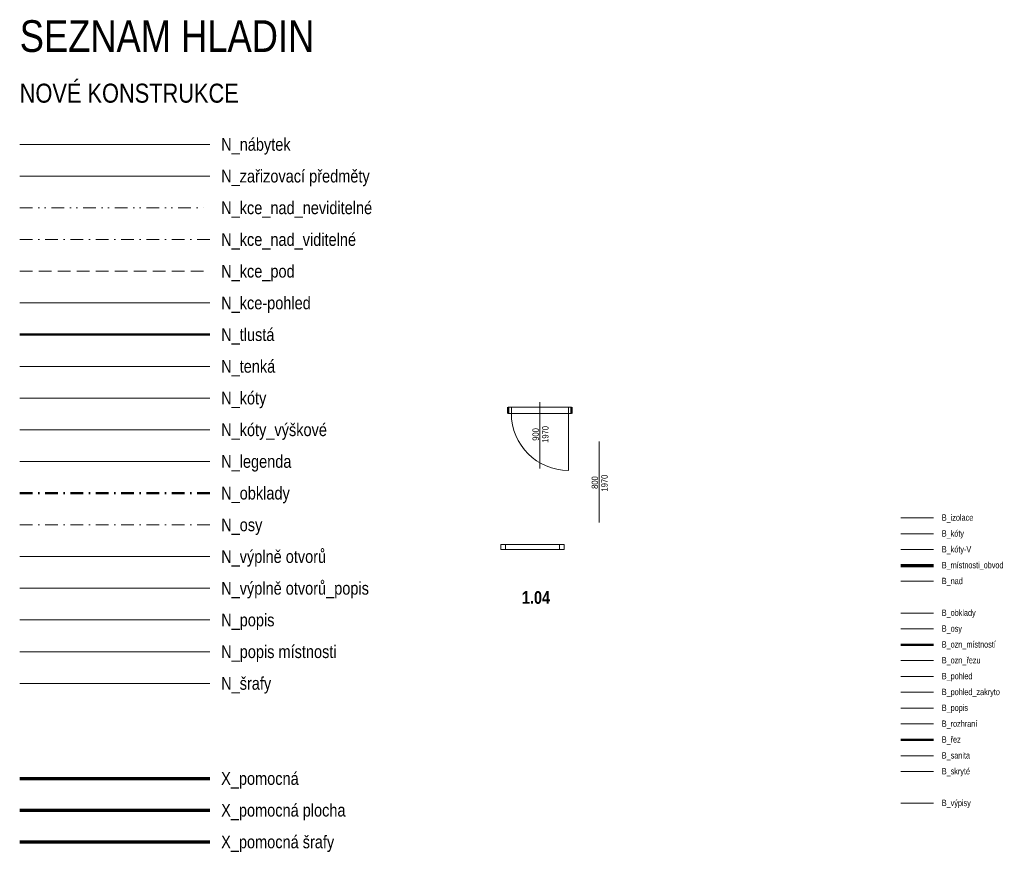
# Model space of a CAD drawing. Header units: millimetres. Extents: x 26913 to 168082, y -32666 to 98813.
# Tile 16 of 19: x 26913 to 42441, y -14795 to -1664. Entities that reach past the tile are written whole.
import ezdxf
from ezdxf.enums import TextEntityAlignment as Align

# ---------------------------------------------------------------- set-up
doc = ezdxf.new("R2010")
doc.units = ezdxf.units.MM
doc.header["$LTSCALE"] = 400
for name, pattern in [('DASHDOT', [1, 0.5, -0.25, 0, -0.25]), ('DASHED', [0.75, 0.5, -0.25]), ('DIVIDE', [1.25, 0.5, -0.25, 0, -0.25, 0, -0.25]), ('DĚLÍCÍ', [31.75, 12.7, -6.35, 0, -6.35, 0, -6.35]), ('ČERCHOVANÁ', [25.4, 12.7, -6.35, 0, -6.35])]:
    doc.linetypes.add(name, pattern=pattern)
doc.layers.get('0').update_dxf_attribs({"color": 250})
for name, color, linetype, lineweight in [('B_izolace', 7, 'Continuous', 18), ('B_kóty', 7, 'Continuous', 18), ('B_kóty-V', 74, 'Continuous', 18), ('B_nad', 7, 'DĚLÍCÍ', 18), ('B_obklady', 7, 'Continuous', 18), ('B_osy', 74, 'ČERCHOVANÁ', 18), ('B_ozn_místností', 74, 'Continuous', 50), ('B_ozn_řezu', 74, 'Continuous', 18), ('B_pohled', 7, 'Continuous', 18), ('B_pohled_zakryto', 5, 'Continuous', 18), ('B_popis', 74, 'Continuous', 18), ('B_rozhraní', 7, 'Continuous', 13), ('B_sanita', 7, 'Continuous', 18), ('B_skryté', 7, 'DASHED', 18), ('B_výpisy', 74, 'Continuous', 18), ('B_řez', 7, 'Continuous', 50), ('N_kce-pohled', 7, 'Continuous', 18), ('N_kce_nad_neviditelné', 7, 'DIVIDE', 18), ('N_kce_nad_viditelné', 7, 'DASHDOT', 18), ('N_kce_pod', 7, 'DASHED', 18), ('N_kóty', 160, 'Continuous', 13), ('N_kóty_výškové', 160, 'Continuous', 13), ('N_legenda', 7, 'Continuous', 13), ('N_nábytek', 7, 'Continuous', 13), ('N_obklady', 2, 'DASHDOT', 50), ('N_osy', 1, 'DASHDOT', 13), ('N_popis', 10, 'Continuous', 13), ('N_popis místnosti', 10, 'Continuous', 13), ('N_tenká', 7, 'Continuous', 18), ('N_tlustá', 7, 'Continuous', 50), ('N_výplně otvorů', 7, 'Continuous', 18), ('N_výplně otvorů_popis', 7, 'Continuous', 18), ('N_zařizovací předměty', 7, 'Continuous', 13), ('N_šrafy', 7, 'Continuous', 13)]:
    doc.layers.add(name, color=color, linetype=linetype, lineweight=lineweight)
for name, color, linetype, lineweight, plot in [('B_místnosti_obvod', 74, 'Continuous', 70, False), ('X_pomocná', 40, 'Continuous', 70, False), ('X_pomocná_plocha', 40, 'Continuous', 70, False), ('X_pomocná_šrafy', 40, 'Continuous', 70, False)]:
    doc.layers.add(name, color=color, linetype=linetype, lineweight=lineweight, plot=plot)
doc.styles.get("Standard").update_dxf_attribs({"font": 'ARIALN.TTF'})

# ---------------------------------------------------------------- blocks, each defined once
blk = doc.blocks.new('*U78')
at = {"linetype": 'ByBlock'}
for p, q in [((-450, 0), (-500, 0)), ((-450, -100), (-450, 0)), ((-450, -100), (-500, -100)), ((450, 0), (450, -100)), ((500, 0), (450, 0)), ((450, -100), (450, -1000)), ((500, -100), (450, -100))]:
    blk.add_line(p, q, dxfattribs=at)
at = {"linetype": 'Continuous'}
for p, q in [((450, 0), (-450, 0)), ((450, -100), (-450, -100))]:
    blk.add_line(p, q, dxfattribs=at)
at = {"linetype": 'ByBlock'}
blk.add_arc((450, -100), 900, 180, 270, dxfattribs=at)
at = {"layer": 'N_tlustá'}
for p, q in [((-500, -100), (-500, 0)), ((500, -100), (500, 0))]:
    blk.add_line(p, q, dxfattribs=at)
at = {"layer": 'N_výplně otvorů_popis'}
blk.add_line((0, 78), (0, -971), dxfattribs=at)
at = {"layer": 'N_výplně otvorů_popis', "flags": 8}
blk.add_attdef('SIRKA', text='', height=100, rotation=90, dxfattribs=at).set_placement((13, -432), align=Align.BOTTOM_CENTER)
blk.add_attdef('VYSKA', text='', height=100, rotation=90, dxfattribs=at).set_placement((35, -432), align=Align.TOP_CENTER)
blk = doc.blocks.new('taf _dyn_okno')
at = {"color": 0}
for p, q in [((0, 75), (1000, 75)), ((0, 75), (0, 0)), ((0, 0), (1000, 0)), ((75, 75), (75, 0)), ((925, 0), (925, 75)), ((1000, 0), (1000, 75))]:
    blk.add_line(p, q, dxfattribs=at)
blk = doc.blocks.new('*U5')
at = {"layer": 'N_výplně otvorů_popis'}
blk.add_line((0, -181), (0, 1094), dxfattribs=at)
at = {"layer": 'N_výplně otvorů_popis', "flags": 8}
blk.add_attdef('SIRKA', text='', height=100, rotation=90, dxfattribs=at).set_placement((13, 448), align=Align.BOTTOM_CENTER)
blk.add_attdef('VYSKA', text='', height=100, rotation=90, dxfattribs=at).set_placement((35, 440), align=Align.TOP_CENTER)

msp = doc.modelspace()

# ---------------------------------------------------------------- linework, layer by layer
at = {"layer": 'B_izolace', "ltscale": 50}
msp.add_line((40811, -9521), (41323, -9521), dxfattribs=at)
at = {"layer": 'B_kóty', "ltscale": 50}
msp.add_line((40811, -9771), (41323, -9771), dxfattribs=at)
at = {"layer": 'B_kóty-V', "ltscale": 50}
msp.add_line((40811, -10021), (41323, -10021), dxfattribs=at)
at = {"layer": 'B_místnosti_obvod', "ltscale": 50}
msp.add_line((40811, -10271), (41323, -10271), dxfattribs=at)
at = {"layer": 'B_nad', "ltscale": 50}
msp.add_line((40811, -10521), (41323, -10521), dxfattribs=at)
at = {"layer": 'B_obklady', "ltscale": 50}
msp.add_line((40811, -11021), (41323, -11021), dxfattribs=at)
at = {"layer": 'B_osy', "ltscale": 50}
msp.add_line((40811, -11271), (41323, -11271), dxfattribs=at)
at = {"layer": 'B_ozn_místností', "ltscale": 50}
msp.add_line((40811, -11521), (41323, -11521), dxfattribs=at)
at = {"layer": 'B_ozn_řezu', "ltscale": 50}
msp.add_line((40811, -11771), (41323, -11771), dxfattribs=at)
at = {"layer": 'B_pohled', "ltscale": 50}
msp.add_line((40811, -12021), (41323, -12021), dxfattribs=at)
at = {"layer": 'B_pohled_zakryto'}
msp.add_line((40811, -12271), (41323, -12271), dxfattribs=at)
at = {"layer": 'B_popis', "ltscale": 50}
msp.add_line((40811, -12521), (41323, -12521), dxfattribs=at)
at = {"layer": 'B_rozhraní', "ltscale": 50}
msp.add_line((40811, -12771), (41323, -12771), dxfattribs=at)
at = {"layer": 'B_sanita', "ltscale": 50}
msp.add_line((40811, -13271), (41323, -13271), dxfattribs=at)
at = {"layer": 'B_skryté', "ltscale": 50}
msp.add_line((40811, -13521), (41323, -13521), dxfattribs=at)
at = {"layer": 'B_výpisy', "ltscale": 50}
msp.add_line((40811, -14021), (41323, -14021), dxfattribs=at)
at = {"layer": 'B_řez', "ltscale": 50}
msp.add_line((40811, -13021), (41323, -13021), dxfattribs=at)
at = {"layer": 'N_kce-pohled'}
msp.add_line((26913, -6131), (29913, -6131), dxfattribs=at)
at = {"layer": 'N_kce_nad_neviditelné'}
msp.add_line((26913, -4631), (29913, -4631), dxfattribs=at)
at = {"layer": 'N_kce_nad_viditelné'}
msp.add_line((26913, -5131), (29913, -5131), dxfattribs=at)
at = {"layer": 'N_kce_pod'}
msp.add_line((26913, -5631), (29913, -5631), dxfattribs=at)
at = {"layer": 'N_kóty'}
msp.add_line((26913, -7631), (29913, -7631), dxfattribs=at)
at = {"layer": 'N_kóty_výškové'}
msp.add_line((26913, -8131), (29913, -8131), dxfattribs=at)
at = {"layer": 'N_legenda'}
msp.add_line((26913, -8631), (29913, -8631), dxfattribs=at)
at = {"layer": 'N_nábytek'}
msp.add_line((26913, -3631), (29913, -3631), dxfattribs=at)
at = {"layer": 'N_obklady'}
msp.add_line((26913, -9131), (29913, -9131), dxfattribs=at)
at = {"layer": 'N_osy'}
msp.add_line((26913, -9631), (29913, -9631), dxfattribs=at)
at = {"layer": 'N_popis'}
msp.add_line((26913, -11131), (29913, -11131), dxfattribs=at)
at = {"layer": 'N_popis místnosti'}
msp.add_line((26913, -11631), (29913, -11631), dxfattribs=at)
at = {"layer": 'N_tenká'}
msp.add_line((26913, -7131), (29913, -7131), dxfattribs=at)
at = {"layer": 'N_tlustá'}
msp.add_line((26913, -6631), (29913, -6631), dxfattribs=at)
at = {"layer": 'N_výplně otvorů'}
msp.add_line((26913, -10131), (29913, -10131), dxfattribs=at)
at = {"layer": 'N_výplně otvorů_popis'}
msp.add_line((26913, -10631), (29913, -10631), dxfattribs=at)
at = {"layer": 'N_zařizovací předměty'}
msp.add_line((26913, -4131), (29913, -4131), dxfattribs=at)
at = {"layer": 'N_šrafy'}
msp.add_line((26913, -12131), (29913, -12131), dxfattribs=at)
at = {"layer": 'X_pomocná'}
msp.add_line((26913, -13631), (29913, -13631), dxfattribs=at)
at = {"layer": 'X_pomocná_plocha'}
msp.add_line((26913, -14131), (29913, -14131), dxfattribs=at)
at = {"layer": 'X_pomocná_šrafy'}
msp.add_line((26913, -14631), (29913, -14631), dxfattribs=at)

# ---------------------------------------------------------------- block references
at = {"layer": 'N_výplně otvorů'}
msp.add_blockref('*U78', (35117, -7773), dxfattribs=at).add_auto_attribs({'VYSKA': '1970', 'SIRKA': '900'})
msp.add_blockref('taf _dyn_okno', (34499, -10017), dxfattribs=at)
at = {"layer": 'N_výplně otvorů_popis'}
ref = msp.add_blockref('*U5', (36050, -9412), dxfattribs=at)
ref.add_attrib('VYSKA', '1970', dxfattribs={"height": 100, "rotation": 90}).set_placement((36085, -8972), align=Align.TOP_CENTER)
ref.add_attrib('SIRKA', '800', dxfattribs={"height": 100, "rotation": 90}).set_placement((36063, -8964), align=Align.BOTTOM_CENTER)

# ---------------------------------------------------------------- texts
at = {"layer": 'B_izolace', "ltscale": 50, "width": 0.8}
msp.add_text('B_izolace', height=100, dxfattribs=at).set_placement((41455, -9566))
at = {"layer": 'B_kóty', "ltscale": 50, "width": 0.8}
msp.add_text('B_kóty', height=100, dxfattribs=at).set_placement((41455, -9816))
at = {"layer": 'B_kóty-V', "ltscale": 50, "width": 0.8}
msp.add_text('B_kóty-V', height=100, dxfattribs=at).set_placement((41455, -10066))
at = {"layer": 'B_místnosti_obvod', "ltscale": 50, "width": 0.8}
msp.add_text('B_místnosti_obvod', height=100, dxfattribs=at).set_placement((41455, -10316))
at = {"layer": 'B_nad', "ltscale": 50, "width": 0.8}
msp.add_text('B_nad', height=100, dxfattribs=at).set_placement((41455, -10566))
at = {"layer": 'B_obklady', "ltscale": 50, "width": 0.8}
msp.add_text('B_obklady', height=100, dxfattribs=at).set_placement((41455, -11066))
at = {"layer": 'B_osy', "ltscale": 50, "width": 0.8}
msp.add_text('B_osy', height=100, dxfattribs=at).set_placement((41455, -11316))
at = {"layer": 'B_ozn_místností', "ltscale": 50, "width": 0.8}
msp.add_text('B_ozn_místností', height=100, dxfattribs=at).set_placement((41455, -11566))
at = {"layer": 'B_ozn_řezu', "ltscale": 50, "width": 0.8}
msp.add_text('B_ozn_řezu', height=100, dxfattribs=at).set_placement((41455, -11816))
at = {"layer": 'B_pohled', "ltscale": 50, "width": 0.8}
msp.add_text('B_pohled', height=100, dxfattribs=at).set_placement((41455, -12066))
at = {"layer": 'B_pohled_zakryto', "width": 0.8}
msp.add_text('B_pohled_zakryto', height=100, dxfattribs=at).set_placement((41455, -12316))
at = {"layer": 'B_popis', "ltscale": 50, "width": 0.8}
msp.add_text('B_popis', height=100, dxfattribs=at).set_placement((41455, -12566))
at = {"layer": 'B_rozhraní', "ltscale": 50, "width": 0.8}
msp.add_text('B_rozhraní', height=100, dxfattribs=at).set_placement((41455, -12816))
at = {"layer": 'B_sanita', "ltscale": 50, "width": 0.8}
msp.add_text('B_sanita', height=100, dxfattribs=at).set_placement((41455, -13316))
at = {"layer": 'B_skryté', "ltscale": 50, "width": 0.8}
msp.add_text('B_skryté', height=100, dxfattribs=at).set_placement((41455, -13566))
at = {"layer": 'B_výpisy', "ltscale": 50, "width": 0.8}
msp.add_text('B_výpisy', height=100, dxfattribs=at).set_placement((41455, -14066))
at = {"layer": 'B_řez', "ltscale": 50, "width": 0.8}
msp.add_text('B_řez', height=100, dxfattribs=at).set_placement((41455, -13066))
at = {"layer": 'N_legenda'}
for s, height, p in [('SEZNAM HLADIN', 500, (26913, -2173)), ('NOVÉ KONSTRUKCE', 300, (26913, -2973))]:
    msp.add_text(s, height=height, dxfattribs=at).set_placement(p)
for s, p in [('N_nábytek', (30090, -3631)), ('N_zařizovací předměty', (30090, -4131)), ('N_kce_nad_neviditelné', (30090, -4631)), ('N_kce_nad_viditelné', (30090, -5131)), ('N_kce_pod', (30090, -5631)), ('N_kce-pohled', (30090, -6131)), ('N_tlustá', (30090, -6631)), ('N_tenká', (30090, -7131)), ('N_kóty', (30090, -7631)), ('N_kóty_výškové', (30090, -8131)), ('N_legenda', (30090, -8631)), ('N_obklady', (30090, -9131)), ('N_osy', (30090, -9631)), ('N_výplně otvorů', (30090, -10131)), ('N_výplně otvorů_popis', (30090, -10631)), ('N_popis', (30090, -11131)), ('N_popis místnosti', (30090, -11631)), ('N_šrafy', (30090, -12131)), ('X_pomocná', (30090, -13631)), ('X_pomocná plocha', (30090, -14131)), ('X_pomocná šrafy', (30090, -14631))]:
    msp.add_text(s, height=200, dxfattribs=at).set_placement(p, align=Align.MIDDLE_LEFT)
at = {"layer": 'N_popis místnosti', "insert": (34832, -10676), "char_height": 200, "attachment_point": 1}
msp.add_mtext_dynamic_manual_height_columns('{\\fArial Narrow|b1|i0|c238|p34;1.04}', width=1942.81, gutter_width=12.5, heights=[0], dxfattribs=at)

doc.saveas('drawing.dxf')
